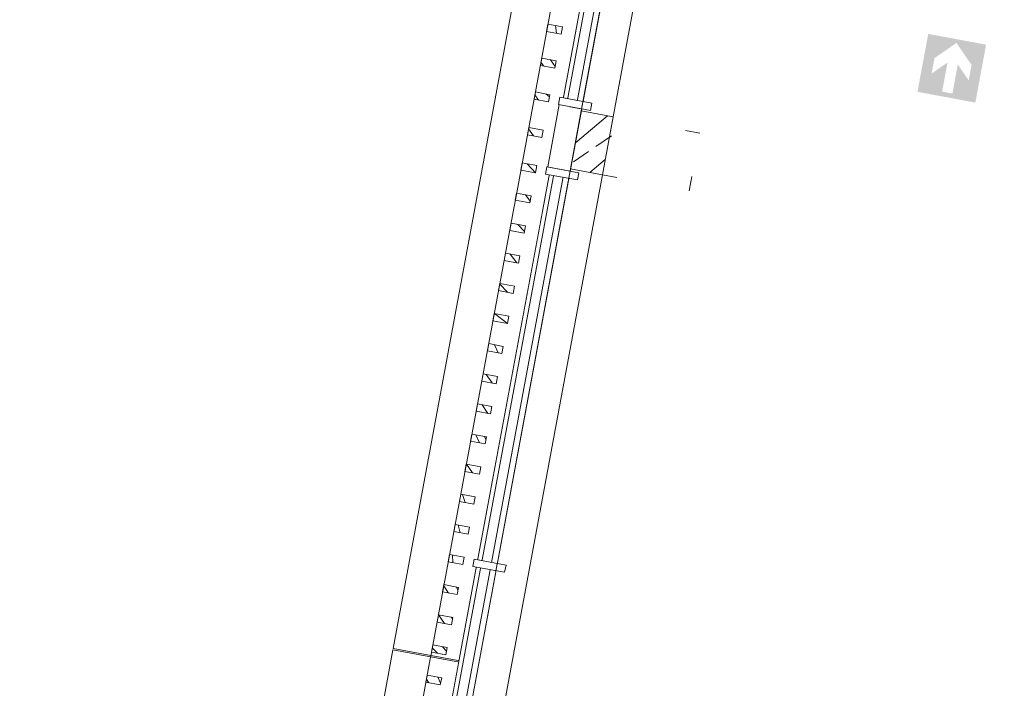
# Model space of a CAD drawing. Header units: metres. Extents: x 32353251 to 32353583, y 5707748 to 5708004.
# Tile 37 of 164: x 32353338.38 to 32353345.07, y 5707920.59 to 5707925.13. Entities that reach past the tile are written whole.
import ezdxf

# ---------------------------------------------------------------- set-up
doc = ezdxf.new("R2010")
doc.units = ezdxf.units.M
doc.header["$LTSCALE"] = 0.75
doc.set_wipeout_variables(frame=1)
doc.linetypes.add('10417023$0$#9_Achse', pattern=[1.6, 0.00254, -1.59746])
doc.layers.get('0').update_dxf_attribs({"linetype": 'CONTINUOUS'})
for name, color, linetype, lineweight in [('10417023$0$#9_002_GES I Übersicht Erdgeschoss_1_101_Wand Aussen.A', 7, 'CONTINUOUS', 25), ('10417023$0$#9_002_GES I Übersicht Erdgeschoss_1_115_Außentüren', 7, 'CONTINUOUS', 25), ('10417023$0$#9_002_GES I Übersicht Erdgeschoss_1_607b_Brandschutz 1_100', 7, 'CONTINUOUS', 25), ('10417023$0$#9_002_GES I Übersicht Erdgeschoss_1_Neubau_101_Wand Aussen.A', 7, 'CONTINUOUS', 25), ('10417023$0$#9_002_GES I Übersicht Erdgeschoss_1_Neubau_104_Decken.A', 7, 'CONTINUOUS', 25), ('10417023$0$#9_002_GES I Übersicht Erdgeschoss_1_Neubau_105_Unterzug.A', 7, 'CONTINUOUS', 25), ('10417023$0$#9_002_GES I Übersicht Erdgeschoss_1_Neubau_201_Aussenwandbekleidu', 7, 'CONTINUOUS', 25), ('10417023$0$Keine', 7, 'CONTINUOUS', 13)]:
    doc.layers.add(name, color=color, linetype=linetype, lineweight=lineweight)
pattern_1 = [(134.9999999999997, (0, 0), (0.1060660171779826, 0.1060660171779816), []), (134.9999999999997, (-0.03535533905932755, -0.0353553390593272), (0.1060660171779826, 0.1060660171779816), [])]

# ---------------------------------------------------------------- blocks, each defined once
blk = doc.blocks.new('10417023$0$#9_MKO_LP5_ARC_GES_UP_00_002_P_G_modell (3D)')
at = {"layer": '10417023$0$#9_002_GES I Übersicht Erdgeschoss_1_607b_Brandschutz 1_100', "linetype": 'Continuous', "lineweight": 0, "true_color": 0xff0000}
h = blk.add_hatch(color=1, dxfattribs=at)
h.paths.add_polyline_path([(-32353500.62184951, -5707795.959505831), (-32353500.62184951, -5707796.35950583), (-32353500.22184951, -5707796.35950583), (-32353500.22184951, -5707795.959505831)])
h.paths.add_polyline_path([(-32353500.42184951, -5707795.98450583), (-32353500.29387294, -5707796.113148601), (-32353500.29387294, -5707796.21949579), (-32353500.3863359, -5707796.126551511), (-32353500.3863359, -5707796.32755448), (-32353500.45736313, -5707796.32755448), (-32353500.45736313, -5707796.126551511), (-32353500.54982608, -5707796.21949579), (-32353500.54982608, -5707796.113148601)])
at = {"layer": '10417023$0$#9_002_GES I Übersicht Erdgeschoss_1_Neubau_101_Wand Aussen.A', "color": 1, "linetype": 'Continuous', "lineweight": 13, "true_color": 0xff0000}
for p, q in [((-32353502.6238152, -5707793.279204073), (-32353502.6238152, -5707796.904203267)), ((-32353502.6238152, -5707797.304143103), (-32353502.6238152, -5707802.804142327))]:
    blk.add_line(p, q, dxfattribs=at)
at = {"layer": '10417023$0$#9_002_GES I Übersicht Erdgeschoss_1_Neubau_101_Wand Aussen.A', "color": 1, "linetype": 'Continuous', "lineweight": 18, "true_color": 0xff0000}
blk.add_line((-32353502.62381512, -5707797.304142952), (-32353502.62381512, -5707796.904204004), dxfattribs=at)
at = {"layer": '10417023$0$#9_002_GES I Übersicht Erdgeschoss_1_Neubau_104_Decken.A', "color": 1, "linetype": 'Continuous', "lineweight": 13, "true_color": 0xff0000, "flags": 128}
for points in [[(-32353502.88381506, -5707792.679515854), (-32353502.88381511, -5707803.129576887), (-32353502.84381653, -5707803.129576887), (-32353502.84381653, -5707809.004576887), (-32353499.08931621, -5707809.004576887), (-32353497.57443247, -5707809.004576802), (-32353497.57443247, -5707810.154576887), (-32353495.52481159, -5707810.154576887), (-32353495.52560609, -5707813.099577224), (-32353472.62422376, -5707813.099576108), (-32353472.62422743, -5707808.219546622), (-32353469.004228, -5707808.219576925), (-32353469.004228, -5707794.11457689), (-32353469.004228, -5707790.779532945), (-32353469.004228, -5707790.559532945), (-32353477.474228, -5707790.559532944), (-32353480.474228, -5707790.559532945), (-32353491.124228, -5707790.559532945), (-32353498.444228, -5707790.559532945), (-32353498.444228, -5707792.679576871)], [(-32353498.22421727, -5707790.559532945), (-32353502.84380439, -5707790.559532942), (-32353502.84380439, -5707813.099576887), (-32353495.47442851, -5707813.099576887), (-32353495.47442851, -5707809.05457689), (-32353482.84109309, -5707809.05457689), (-32353482.84357996, -5707813.099573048), (-32353472.62421726, -5707813.099573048), (-32353472.62421726, -5707811.259577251), (-32353472.62421726, -5707806.979589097), (-32353469.00380439, -5707806.979589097), (-32353469.00380439, -5707790.559532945)]]:
    blk.add_lwpolyline(points, close=True, dxfattribs=at)
at = {"layer": '10417023$0$#9_002_GES I Übersicht Erdgeschoss_1_Neubau_105_Unterzug.A', "color": 1, "linetype": '10417023$0$#9_Achse', "lineweight": 13, "true_color": 0xff0000}
for p, q in [((-32353502.02342233, -5707796.90457689), (-32353502.62381503, -5707796.90457689)), ((-32353502.62381503, -5707796.90457689), (-32353502.62381503, -5707797.30457689)), ((-32353502.02342233, -5707797.30457689), (-32353502.02342233, -5707796.90457689)), ((-32353502.62381503, -5707797.30457689), (-32353502.02342233, -5707797.30457689))]:
    blk.add_line(p, q, dxfattribs=at)
at = {"color": 1, "linetype": 'Continuous', "lineweight": 5, "true_color": 0xff0000}
for points in [[(-32353502.97386374, -5707797.624576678), (-32353502.97386374, -5707795.374576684), (-32353503.43386374, -5707795.374576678), (-32353503.43386374, -5707797.624576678)], [(-32353502.973863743, -5707807.854636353), (-32353502.973863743, -5707800.736996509), (-32353503.433863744, -5707800.736996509), (-32353503.433863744, -5707807.854636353)]]:
    blk.add_wipeout(points, dxfattribs=at).dxf.layer = '10417023$0$#9_002_GES I Übersicht Erdgeschoss_1_Neubau_201_Aussenwandbekleidu'
at = {"layer": '10417023$0$#9_002_GES I Übersicht Erdgeschoss_1_Neubau_201_Aussenwandbekleidu', "linetype": 'Continuous', "lineweight": 5, "true_color": 0xff0000}
h = blk.add_hatch(dxfattribs=at)
h.set_pattern_fill('#9_METALL__STAHL_0001', color=1, style=0, pattern_type=2)
h.set_pattern_definition(pattern_1)
h.paths.add_polyline_path([(-32353503.17381512, -5707796.416227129), (-32353503.07381513, -5707796.416227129), (-32353503.07381513, -5707796.366227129), (-32353503.17381512, -5707796.366227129)])
h = blk.add_hatch(dxfattribs=at)
h.set_pattern_fill('#9_METALL__STAHL_0001', color=1, style=0, pattern_type=2)
h.set_pattern_definition(pattern_1)
h.paths.add_polyline_path([(-32353503.17381512, -5707796.650502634), (-32353503.07381513, -5707796.650502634), (-32353503.07381513, -5707796.600502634), (-32353503.17381512, -5707796.600502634)])
h = blk.add_hatch(dxfattribs=at)
h.set_pattern_fill('#9_METALL__STAHL_0001', color=1, style=0, pattern_type=2)
h.set_pattern_definition(pattern_1)
h.paths.add_polyline_path([(-32353503.17381512, -5707796.884382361), (-32353503.07381513, -5707796.884382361), (-32353503.07381513, -5707796.834382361), (-32353503.17381512, -5707796.834382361)])
h = blk.add_hatch(dxfattribs=at)
h.set_pattern_fill('#9_METALL__STAHL_0001', color=1, style=0, pattern_type=2)
h.set_pattern_definition(pattern_1)
h.paths.add_polyline_path([(-32353503.17381512, -5707797.129317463), (-32353503.07381513, -5707797.129317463), (-32353503.07381513, -5707797.079317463), (-32353503.17381512, -5707797.079317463)])
h = blk.add_hatch(dxfattribs=at)
h.set_pattern_fill('#9_METALL__STAHL_0001', color=1, style=0, pattern_type=2)
h.set_pattern_definition(pattern_1)
h.paths.add_polyline_path([(-32353503.17381512, -5707797.374316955), (-32353503.07381513, -5707797.374316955), (-32353503.07381513, -5707797.324316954), (-32353503.17381512, -5707797.324316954)])
h = blk.add_hatch(dxfattribs=at)
h.set_pattern_fill('#9_METALL__STAHL_0001', color=1, style=0, pattern_type=2)
h.set_pattern_definition(pattern_1)
h.paths.add_polyline_path([(-32353503.17381512, -5707797.582500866), (-32353503.07381513, -5707797.582500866), (-32353503.07381513, -5707797.532500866), (-32353503.17381512, -5707797.532500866)])
h = blk.add_hatch(dxfattribs=at)
h.set_pattern_fill('#9_METALL__STAHL_0001', color=1, style=0, pattern_type=2)
h.set_pattern_definition(pattern_1)
h.paths.add_polyline_path([(-32353503.17381512, -5707800.911810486), (-32353503.07381513, -5707800.911810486), (-32353503.07381513, -5707800.861810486), (-32353503.17381512, -5707800.861810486)])
at = {"layer": '10417023$0$#9_002_GES I Übersicht Erdgeschoss_1_Neubau_201_Aussenwandbekleidu', "color": 1, "linetype": 'Continuous', "lineweight": 13, "true_color": 0xff0000}
for p, q in [((-32353503.43386374, -5707795.374576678), (-32353503.43386374, -5707797.624576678)), ((-32353502.97386374, -5707797.624576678), (-32353502.97386374, -5707795.374576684)), ((-32353502.97386374, -5707800.736996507), (-32353503.43386374, -5707800.736996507)), ((-32353503.43386374, -5707800.736996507), (-32353503.43386374, -5707807.854636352)), ((-32353502.97386374, -5707807.854636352), (-32353502.97386374, -5707800.736996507))]:
    blk.add_line(p, q, dxfattribs=at)
at = {"layer": '10417023$0$#9_002_GES I Übersicht Erdgeschoss_1_Neubau_201_Aussenwandbekleidu', "color": 1, "linetype": 'Continuous', "lineweight": 13, "true_color": 0xff0000, "flags": 128}
for points in [[(-32353503.17381512, -5707796.416227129), (-32353503.07381513, -5707796.416227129), (-32353503.07381513, -5707796.366227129), (-32353503.17381512, -5707796.366227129)], [(-32353503.17381512, -5707796.650502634), (-32353503.07381513, -5707796.650502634), (-32353503.07381513, -5707796.600502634), (-32353503.17381512, -5707796.600502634)], [(-32353503.17381512, -5707796.884382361), (-32353503.07381513, -5707796.884382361), (-32353503.07381513, -5707796.834382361), (-32353503.17381512, -5707796.834382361)], [(-32353503.17381512, -5707797.129317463), (-32353503.07381513, -5707797.129317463), (-32353503.07381513, -5707797.079317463), (-32353503.17381512, -5707797.079317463)], [(-32353503.17381512, -5707797.374316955), (-32353503.07381513, -5707797.374316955), (-32353503.07381513, -5707797.324316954), (-32353503.17381512, -5707797.324316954)], [(-32353503.17381512, -5707797.582500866), (-32353503.07381513, -5707797.582500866), (-32353503.07381513, -5707797.532500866), (-32353503.17381512, -5707797.532500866)], [(-32353503.17381512, -5707800.911810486), (-32353503.07381513, -5707800.911810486), (-32353503.07381513, -5707800.861810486), (-32353503.17381512, -5707800.861810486)]]:
    blk.add_lwpolyline(points, close=True, dxfattribs=at)
at = {"color": 1, "linetype": 'Continuous', "lineweight": 5, "true_color": 0xff0000}
for points, layer in [([(-32353502.99875633, -5707796.889417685), (-32353502.99875874, -5707797.319426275), (-32353502.928758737, -5707797.319426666), (-32353502.928756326, -5707796.889418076)], '10417023$0$#9_002_GES I Übersicht Erdgeschoss_1_115_Außentüren'), ([(-32353502.97386374, -5707800.726996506), (-32353502.97386374, -5707797.624576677), (-32353503.43386374, -5707797.624576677), (-32353503.43386374, -5707800.726996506)], '10417023$0$#9_002_GES I Übersicht Erdgeschoss_1_Neubau_201_Aussenwandbekleidu')]:
    blk.add_wipeout(points, dxfattribs=at).dxf.layer = layer
at = {"layer": '10417023$0$#9_002_GES I Übersicht Erdgeschoss_1_Neubau_201_Aussenwandbekleidu', "linetype": 'Continuous', "lineweight": 5, "true_color": 0xff0000}
h = blk.add_hatch(dxfattribs=at)
h.set_pattern_fill('#9_METALL__STAHL_0001', color=1, style=0, pattern_type=2)
h.set_pattern_definition(pattern_1)
h.paths.add_polyline_path([(-32353503.17381512, -5707797.790582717), (-32353503.07381513, -5707797.790582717), (-32353503.07381513, -5707797.740582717), (-32353503.17381512, -5707797.740582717)])
h = blk.add_hatch(dxfattribs=at)
h.set_pattern_fill('#9_METALL__STAHL_0001', color=1, style=0, pattern_type=2)
h.set_pattern_definition(pattern_1)
h.paths.add_polyline_path([(-32353503.17381512, -5707797.998664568), (-32353503.07381513, -5707797.998664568), (-32353503.07381513, -5707797.948664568), (-32353503.17381512, -5707797.948664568)])
h = blk.add_hatch(dxfattribs=at)
h.set_pattern_fill('#9_METALL__STAHL_0001', color=1, style=0, pattern_type=2)
h.set_pattern_definition(pattern_1)
h.paths.add_polyline_path([(-32353503.17381512, -5707798.206746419), (-32353503.07381513, -5707798.206746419), (-32353503.07381513, -5707798.156746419), (-32353503.17381512, -5707798.156746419)])
h = blk.add_hatch(dxfattribs=at)
h.set_pattern_fill('#9_METALL__STAHL_0001', color=1, style=0, pattern_type=2)
h.set_pattern_definition(pattern_1)
h.paths.add_polyline_path([(-32353503.17381512, -5707798.414828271), (-32353503.07381513, -5707798.414828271), (-32353503.07381513, -5707798.364828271), (-32353503.17381512, -5707798.364828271)])
h = blk.add_hatch(dxfattribs=at)
h.set_pattern_fill('#9_METALL__STAHL_0001', color=1, style=0, pattern_type=2)
h.set_pattern_definition(pattern_1)
h.paths.add_polyline_path([(-32353503.17381512, -5707798.622910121), (-32353503.07381513, -5707798.622910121), (-32353503.07381513, -5707798.572910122), (-32353503.17381512, -5707798.572910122)])
h = blk.add_hatch(dxfattribs=at)
h.set_pattern_fill('#9_METALL__STAHL_0001', color=1, style=0, pattern_type=2)
h.set_pattern_definition(pattern_1)
h.paths.add_polyline_path([(-32353503.17381512, -5707798.830991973), (-32353503.07381513, -5707798.830991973), (-32353503.07381513, -5707798.780991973), (-32353503.17381512, -5707798.780991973)])
h = blk.add_hatch(dxfattribs=at)
h.set_pattern_fill('#9_METALL__STAHL_0001', color=1, style=0, pattern_type=2)
h.set_pattern_definition(pattern_1)
h.paths.add_polyline_path([(-32353503.17381512, -5707799.039073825), (-32353503.07381513, -5707799.039073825), (-32353503.07381513, -5707798.989073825), (-32353503.17381512, -5707798.989073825)])
h = blk.add_hatch(dxfattribs=at)
h.set_pattern_fill('#9_METALL__STAHL_0001', color=1, style=0, pattern_type=2)
h.set_pattern_definition(pattern_1)
h.paths.add_polyline_path([(-32353503.17381512, -5707799.247155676), (-32353503.07381513, -5707799.247155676), (-32353503.07381513, -5707799.197155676), (-32353503.17381512, -5707799.197155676)])
h = blk.add_hatch(dxfattribs=at)
h.set_pattern_fill('#9_METALL__STAHL_0001', color=1, style=0, pattern_type=2)
h.set_pattern_definition(pattern_1)
h.paths.add_polyline_path([(-32353503.17381512, -5707799.455237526), (-32353503.07381513, -5707799.455237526), (-32353503.07381513, -5707799.405237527), (-32353503.17381512, -5707799.405237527)])
h = blk.add_hatch(dxfattribs=at)
h.set_pattern_fill('#9_METALL__STAHL_0001', color=1, style=0, pattern_type=2)
h.set_pattern_definition(pattern_1)
h.paths.add_polyline_path([(-32353503.17381512, -5707799.663319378), (-32353503.07381513, -5707799.663319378), (-32353503.07381513, -5707799.613319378), (-32353503.17381512, -5707799.613319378)])
h = blk.add_hatch(dxfattribs=at)
h.set_pattern_fill('#9_METALL__STAHL_0001', color=1, style=0, pattern_type=2)
h.set_pattern_definition(pattern_1)
h.paths.add_polyline_path([(-32353503.17381512, -5707799.87140123), (-32353503.07381513, -5707799.87140123), (-32353503.07381513, -5707799.82140123), (-32353503.17381512, -5707799.82140123)])
h = blk.add_hatch(dxfattribs=at)
h.set_pattern_fill('#9_METALL__STAHL_0001', color=1, style=0, pattern_type=2)
h.set_pattern_definition(pattern_1)
h.paths.add_polyline_path([(-32353503.17381512, -5707800.079483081), (-32353503.07381513, -5707800.079483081), (-32353503.07381513, -5707800.029483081), (-32353503.17381512, -5707800.029483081)])
h = blk.add_hatch(dxfattribs=at)
h.set_pattern_fill('#9_METALL__STAHL_0001', color=1, style=0, pattern_type=2)
h.set_pattern_definition(pattern_1)
h.paths.add_polyline_path([(-32353503.17381512, -5707800.287564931), (-32353503.07381513, -5707800.287564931), (-32353503.07381513, -5707800.237564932), (-32353503.17381512, -5707800.237564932)])
h = blk.add_hatch(dxfattribs=at)
h.set_pattern_fill('#9_METALL__STAHL_0001', color=1, style=0, pattern_type=2)
h.set_pattern_definition(pattern_1)
h.paths.add_polyline_path([(-32353503.17381512, -5707800.495646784), (-32353503.07381513, -5707800.495646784), (-32353503.07381513, -5707800.445646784), (-32353503.17381512, -5707800.445646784)])
h = blk.add_hatch(dxfattribs=at)
h.set_pattern_fill('#9_METALL__STAHL_0001', color=1, style=0, pattern_type=2)
h.set_pattern_definition(pattern_1)
h.paths.add_polyline_path([(-32353503.17381512, -5707800.703728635), (-32353503.07381513, -5707800.703728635), (-32353503.07381513, -5707800.653728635), (-32353503.17381512, -5707800.653728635)])
at = {"layer": '10417023$0$#9_002_GES I Übersicht Erdgeschoss_1_101_Wand Aussen.A', "color": 1, "linetype": 'Continuous', "lineweight": 13, "true_color": 0xff0000}
blk.add_line((-32353503.17381512, -5707792.519569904), (-32353503.17381512, -5707809.164477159), dxfattribs=at)
at = {"layer": '10417023$0$#9_002_GES I Übersicht Erdgeschoss_1_115_Außentüren', "color": 1, "linetype": 'Continuous', "lineweight": 13, "true_color": 0xff0000}
blk.add_line((-32353502.99875861, -5707797.319426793), (-32353502.99875573, -5707796.889417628), dxfattribs=at)
at = {"layer": '10417023$0$#9_002_GES I Übersicht Erdgeschoss_1_Neubau_201_Aussenwandbekleidu', "color": 1, "linetype": 'Continuous', "lineweight": 13, "true_color": 0xff0000}
for p, q in [((-32353503.43386374, -5707797.624576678), (-32353503.43386374, -5707800.726996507)), ((-32353502.97386374, -5707800.726996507), (-32353502.97386374, -5707797.624576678)), ((-32353502.97386374, -5707800.726996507), (-32353503.43386374, -5707800.726996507))]:
    blk.add_line(p, q, dxfattribs=at)
at = {"layer": '10417023$0$#9_002_GES I Übersicht Erdgeschoss_1_Neubau_201_Aussenwandbekleidu', "color": 1, "linetype": 'Continuous', "lineweight": 13, "true_color": 0xff0000, "flags": 128}
for points in [[(-32353503.17381512, -5707797.790582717), (-32353503.07381513, -5707797.790582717), (-32353503.07381513, -5707797.740582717), (-32353503.17381512, -5707797.740582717)], [(-32353503.17381512, -5707797.998664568), (-32353503.07381513, -5707797.998664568), (-32353503.07381513, -5707797.948664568), (-32353503.17381512, -5707797.948664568)], [(-32353503.17381512, -5707798.206746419), (-32353503.07381513, -5707798.206746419), (-32353503.07381513, -5707798.156746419), (-32353503.17381512, -5707798.156746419)], [(-32353503.17381512, -5707798.414828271), (-32353503.07381513, -5707798.414828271), (-32353503.07381513, -5707798.364828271), (-32353503.17381512, -5707798.364828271)], [(-32353503.17381512, -5707798.622910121), (-32353503.07381513, -5707798.622910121), (-32353503.07381513, -5707798.572910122), (-32353503.17381512, -5707798.572910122)], [(-32353503.17381512, -5707798.830991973), (-32353503.07381513, -5707798.830991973), (-32353503.07381513, -5707798.780991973), (-32353503.17381512, -5707798.780991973)], [(-32353503.17381512, -5707799.039073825), (-32353503.07381513, -5707799.039073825), (-32353503.07381513, -5707798.989073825), (-32353503.17381512, -5707798.989073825)], [(-32353503.17381512, -5707799.247155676), (-32353503.07381513, -5707799.247155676), (-32353503.07381513, -5707799.197155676), (-32353503.17381512, -5707799.197155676)], [(-32353503.17381512, -5707799.455237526), (-32353503.07381513, -5707799.455237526), (-32353503.07381513, -5707799.405237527), (-32353503.17381512, -5707799.405237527)], [(-32353503.17381512, -5707799.663319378), (-32353503.07381513, -5707799.663319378), (-32353503.07381513, -5707799.613319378), (-32353503.17381512, -5707799.613319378)], [(-32353503.17381512, -5707799.87140123), (-32353503.07381513, -5707799.87140123), (-32353503.07381513, -5707799.82140123), (-32353503.17381512, -5707799.82140123)], [(-32353503.17381512, -5707800.079483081), (-32353503.07381513, -5707800.079483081), (-32353503.07381513, -5707800.029483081), (-32353503.17381512, -5707800.029483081)], [(-32353503.17381512, -5707800.287564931), (-32353503.07381513, -5707800.287564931), (-32353503.07381513, -5707800.237564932), (-32353503.17381512, -5707800.237564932)], [(-32353503.17381512, -5707800.495646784), (-32353503.07381513, -5707800.495646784), (-32353503.07381513, -5707800.445646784), (-32353503.17381512, -5707800.445646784)], [(-32353503.17381512, -5707800.703728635), (-32353503.07381513, -5707800.703728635), (-32353503.07381513, -5707800.653728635), (-32353503.17381512, -5707800.653728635)]]:
    blk.add_lwpolyline(points, close=True, dxfattribs=at)
at = {"color": 1, "linetype": 'Continuous', "lineweight": 5, "true_color": 0xff0000}
blk.add_wipeout([(-32353502.928756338, -5707796.889418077), (-32353502.92875874, -5707797.319426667), (-32353502.84375874, -5707797.319427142), (-32353502.843756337, -5707796.889418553)], dxfattribs=at).dxf.layer = '10417023$0$#9_002_GES I Übersicht Erdgeschoss_1_115_Außentüren'
at = {"layer": '10417023$0$#9_002_GES I Übersicht Erdgeschoss_1_115_Außentüren', "color": 1, "linetype": 'Continuous', "lineweight": 13, "true_color": 0xff0000}
for p, q in [((-32353502.92875564, -5707796.889417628), (-32353502.84375626, -5707796.889419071)), ((-32353502.84375626, -5707796.889419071), (-32353502.84375915, -5707797.319426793)), ((-32353502.84375915, -5707797.319426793), (-32353502.92875853, -5707797.319426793))]:
    blk.add_line(p, q, dxfattribs=at)
at = {"color": 1, "linetype": 'Continuous', "lineweight": 5, "true_color": 0xff0000}
for points in [[(-32353502.97874834, -5707795.45957895), (-32353502.978756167, -5707796.859417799), (-32353502.94875617, -5707796.859417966), (-32353502.94874834, -5707795.459579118)], [(-32353502.97875891, -5707797.349426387), (-32353502.978774, -5707800.049494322), (-32353502.948774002, -5707800.04949449), (-32353502.948758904, -5707797.349426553)]]:
    blk.add_wipeout(points, dxfattribs=at).dxf.layer = '10417023$0$#9_002_GES I Übersicht Erdgeschoss_1_115_Außentüren'
at = {"layer": '10417023$0$#9_002_GES I Übersicht Erdgeschoss_1_115_Außentüren', "color": 1, "linetype": 'Continuous', "lineweight": 13, "true_color": 0xff0000, "flags": 128}
for points in [[(-32353502.97874834, -5707795.459578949), (-32353502.94874834, -5707795.459579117), (-32353502.94875617, -5707796.859417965), (-32353502.97875617, -5707796.859417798)], [(-32353502.97875891, -5707797.349426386), (-32353502.9487589, -5707797.349426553), (-32353502.948774, -5707800.04949449), (-32353502.978774, -5707800.049494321)]]:
    blk.add_lwpolyline(points, close=True, dxfattribs=at)
at = {"color": 1, "linetype": 'Continuous', "lineweight": 5, "true_color": 0xff0000}
for points in [[(-32353503.00375633, -5707796.889417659), (-32353502.783756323, -5707796.889418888), (-32353502.783756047, -5707796.839418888), (-32353503.003756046, -5707796.839417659)], [(-32353503.003759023, -5707797.369426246), (-32353502.78375902, -5707797.369427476), (-32353502.783758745, -5707797.319427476), (-32353503.003758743, -5707797.319426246)], [(-32353502.978774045, -5707800.059494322), (-32353502.978789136, -5707802.759256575), (-32353502.94878913, -5707802.759256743), (-32353502.94877404, -5707800.059494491)]]:
    blk.add_wipeout(points, dxfattribs=at).dxf.layer = '10417023$0$#9_002_GES I Übersicht Erdgeschoss_1_115_Außentüren'
at = {"layer": '10417023$0$#9_002_GES I Übersicht Erdgeschoss_1_Neubau_101_Wand Aussen.A', "linetype": 'Continuous', "lineweight": 5, "true_color": 0xff0000}
h = blk.add_hatch(dxfattribs=at)
h.set_pattern_fill('#9_BETON__STAHLBETON_0001', color=1, style=0, pattern_type=2)
h.set_pattern_definition([(44.99999999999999, (0, 0), (-0.1697056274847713, 0.1697056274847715), []), (44.99999999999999, (-0.08485281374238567, 0.08485281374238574), (-0.1697056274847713, 0.1697056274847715), [0.18, -0.05999999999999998])])
h.paths.add_polyline_path([(-32353502.84381513, -5707797.304142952), (-32353502.62381509, -5707797.304142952), (-32353502.62381509, -5707796.904203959), (-32353502.84381513, -5707796.904203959)])
at = {"layer": '10417023$0$#9_002_GES I Übersicht Erdgeschoss_1_115_Außentüren', "color": 1, "linetype": 'Continuous', "lineweight": 13, "true_color": 0xff0000, "flags": 128}
for points in [[(-32353503.00375633, -5707796.889417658), (-32353503.00375605, -5707796.839417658), (-32353502.78375605, -5707796.839418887), (-32353502.78375633, -5707796.889418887)], [(-32353503.00375902, -5707797.369426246), (-32353503.00375874, -5707797.319426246), (-32353502.78375874, -5707797.319427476), (-32353502.78375902, -5707797.369427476)], [(-32353502.97877405, -5707800.059494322), (-32353502.94877405, -5707800.05949449), (-32353502.94878914, -5707802.759256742), (-32353502.97878914, -5707802.759256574)]]:
    blk.add_lwpolyline(points, close=True, dxfattribs=at)
at = {"layer": '10417023$0$#9_002_GES I Übersicht Erdgeschoss_1_Neubau_101_Wand Aussen.A', "color": 1, "linetype": 'Continuous', "lineweight": 13, "true_color": 0xff0000}
for p, q in [((-32353502.84381545, -5707793.279204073), (-32353502.84381545, -5707796.904203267)), ((-32353502.6238152, -5707796.904203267), (-32353502.84381545, -5707796.904203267)), ((-32353502.6238152, -5707797.304143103), (-32353502.84381545, -5707797.304143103))]:
    blk.add_line(p, q, dxfattribs=at)
at = {"layer": '10417023$0$#9_002_GES I Übersicht Erdgeschoss_1_Neubau_101_Wand Aussen.A', "color": 1, "linetype": 'Continuous', "lineweight": 18, "true_color": 0xff0000}
for p, q in [((-32353502.6238152, -5707796.904203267), (-32353502.84381545, -5707796.904203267)), ((-32353502.84381513, -5707796.904204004), (-32353502.84381513, -5707797.304142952)), ((-32353502.6238152, -5707797.304143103), (-32353502.84381545, -5707797.304143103))]:
    blk.add_line(p, q, dxfattribs=at)
at = {"color": 1, "linetype": 'Continuous', "lineweight": 5, "true_color": 0xff0000}
blk.add_wipeout([(-32353503.003774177, -5707800.079494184), (-32353502.783774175, -5707800.079495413), (-32353502.783773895, -5707800.0294954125), (-32353503.003773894, -5707800.029494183)], dxfattribs=at).dxf.layer = '10417023$0$#9_002_GES I Übersicht Erdgeschoss_1_115_Außentüren'
at = {"layer": '10417023$0$#9_002_GES I Übersicht Erdgeschoss_1_101_Wand Aussen.A', "color": 1, "linetype": 'Continuous', "lineweight": 13, "true_color": 0xff0000}
blk.add_line((-32353502.84381513, -5707809.164477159), (-32353502.84381513, -5707792.519569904), dxfattribs=at)
at = {"layer": '10417023$0$#9_002_GES I Übersicht Erdgeschoss_1_115_Außentüren', "color": 1, "linetype": 'Continuous', "lineweight": 13, "true_color": 0xff0000, "flags": 128}
blk.add_lwpolyline([(-32353503.00377417, -5707800.079494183), (-32353503.00377388, -5707800.029494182), (-32353502.78377388, -5707800.029495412), (-32353502.78377417, -5707800.079495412)], close=True, dxfattribs=at)
at = {"layer": '10417023$0$#9_002_GES I Übersicht Erdgeschoss_1_Neubau_101_Wand Aussen.A', "color": 1, "linetype": 'Continuous', "lineweight": 13, "true_color": 0xff0000}
blk.add_line((-32353502.84381545, -5707797.304143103), (-32353502.84381545, -5707802.804142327), dxfattribs=at)
blk = doc.blocks.new('10417023$0$2_MKO_LP5_LAN_GES_UP_00_002_V_A (3D)')
at = {"layer": '10417023$0$Keine'}
blk.add_blockref('10417023$0$#9_MKO_LP5_ARC_GES_UP_00_002_P_G_modell (3D)', (0, 0), dxfattribs=at)
blk = doc.blocks.new('10417023')
at = {"layer": '10417023$0$Keine', "rotation": 349.4819372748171}
blk.add_blockref('10417023$0$2_MKO_LP5_LAN_GES_UP_00_002_V_A (3D)', (65205154.93137175, 5413829.557758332), dxfattribs=at)

msp = doc.modelspace()

# ---------------------------------------------------------------- block references
msp.add_blockref('10417023', (0, 0))

doc.saveas('drawing.dxf')
